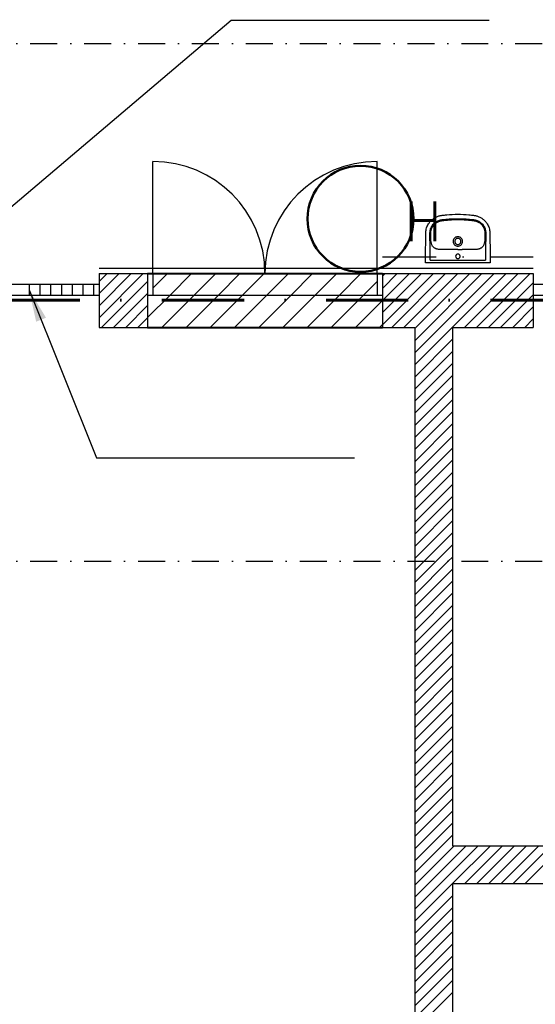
# Model space of a CAD drawing. Header units: millimetres. Extents: x 2886542 to 7567581, y -792623 to 134766.
# Tile 217 of 256: x 4783919 to 4788704, y -357006 to -347867. Entities that reach past the tile are written whole.
import ezdxf

# ---------------------------------------------------------------- set-up
doc = ezdxf.new("R2010")
doc.units = ezdxf.units.MM
doc.linetypes.add('DASHDOT', pattern=[1, 0.5, -0.25, 0, -0.25])
doc.linetypes.add('DASHDOTX2', pattern=[50.8, 25.4, -12.7, 0, -12.7])
doc.layers.add('CKPROSTUPY_NADROVINOU', color=7, linetype='DASHDOT', lineweight=25)
doc.layers.add('IN_NS_TLUSTA', color=1, linetype='Continuous', lineweight=40)
doc.layers.add('IN_NS_VYPLNE OTVORU', color=16, linetype='Continuous')
doc.layers.add('požárničina', color=10, linetype='Continuous')
doc.styles.add('ROMANT', font='romant')
doc.styles.get("Standard").update_dxf_attribs({"font": 'arial.ttf'})
doc.linetypes.add('HRANICE2', pattern='A,6.35,-2.54,[132,ltypeshp.shx,S=2.54,R=0,X=-2.54,Y=0],-2.54,25.4', length=36.83)
doc.dimstyles.new('úhlová', dxfattribs={"dimscale": 0.2, "dimtxt": 2.5, "dimasz": 1.5, "dimexe": 0, "dimexo": 3, "dimgap": 1, "dimtad": 1, "dimdec": 0, "dimzin": 0, "dimdsep": 46, "dimtxsty": 'ROMANT', "dimcen": 5, "dimclrd": 256, "dimclre": 256, "dimclrt": 7, "dimadec": 1, "dimazin": 0, "dimtfac": 1, "dimtdec": 0, "dimtix": 1, "dimtmove": 2, "dimatfit": 3, "dimfxl": 0, "dimtvp": 2, "dimtolj": 1, "dimtzin": 0, "dimarcsym": 0})

msp = doc.modelspace()

# ---------------------------------------------------------------- linework, layer by layer
at = {"color": 0}
for p, q in [((4787729.5, -350099.6), (4787729.5, -349968.7)), ((4787740.3, -349968.7), (4787740.3, -349968.7)), ((4788241.3, -349968.7), (4788241.3, -350099.6)), ((4787821.6, -350000.1), (4787821.6, -350000.1)), ((4788149.2, -350000.1), (4788149.2, -350000.1)), ((4788272.6, -350123.4), (4787698.2, -350123.4)), ((4787729.5, -350099.6), (4788241.3, -350099.6))]:
    msp.add_line(p, q, dxfattribs=at)
for centre, radius, start, end in [((4787940.4, -349916.6), 213.6, 182.2856, 183.99223), ((4784813.1, -350134.8), 2921.3, 3.53367, 3.99223), ((4787836.1, -349921), 100.7, 182.34596, 185.77869), ((4787814.9, -349923.1), 79.3, 185.77869, 201.78509), ((4787802.7, -349928), 66.2, 201.78509, 213.21716), ((4787984.7, -349925.1), 43.2, 180.03382, 192.5663), ((4787986.2, -349925.1), 43.2, 347.42167, 359.97821), ((4788162.9, -349925.3), 72, 327.24647, 337.75128), ((4788160.2, -349924.2), 75, 337.75128, 354.68493), ((4788097.5, -349918.3), 137.9, 354.68493, 357.19041), ((4790424.5, -350086.6), 2186.5, 175.93072, 176.54338), ((4788048.1, -349917.5), 195.9, 355.93072, 357.79145), ((4787964.7, -358578.3), 8579.1, 89.8615, 90.12365), ((4788004, -342293.1), 7706.2, 269.8615, 270.15334)]:
    msp.add_arc(centre, radius, start, end, dxfattribs=at)
for points, degree, knots in [([(4787685.6, -350099.6), (4787685.7, -350073.4), (4787686.1, -350019.9), (4787687, -349951), (4787687.8, -349902.9), (4787688.3, -349874.8), (4787688.6, -349859.7), (4787688.9, -349846.9), (4787689, -349840.2), (4787689.4, -349834.7), (4787690.7, -349818.5), (4787696.9, -349790.1), (4787714.3, -349757.2), (4787735.5, -349732.1), (4787757.4, -349713.5), (4787782.3, -349698.7), (4787804.2, -349690), (4787821.9, -349685.3), (4787833.3, -349683.3), (4787843.3, -349682), (4787851.7, -349681.1), (4787864.9, -349679.6), (4787909.4, -349675.2), (4787951.2, -349673.4), (4787985.4, -349673.4)], 3, [624.329372, 624.329372, 624.329372, 624.329372, 702.954481, 784.872453, 830.951627, 847.339519, 869.099473, 876.286618, 885.594721, 889.203185, 893.06913, 934.29152, 975.506743, 1003.663293, 1032.591568, 1061.523462, 1090.200355, 1103.007356, 1116.545068, 1124.93032, 1133.080278, 1141.824147, 1164.862029, 1267.315864, 1267.315864, 1267.315864, 1267.315864]), ([(4787727, -349925.1), (4787726.9, -349923.1), (4787726.8, -349918.9), (4787726.8, -349913.9), (4787726.8, -349907.2), (4787726.7, -349900.7), (4787726.6, -349888.5), (4787726.6, -349877.9), (4787726.6, -349867.7), (4787726.6, -349861.4), (4787726.6, -349854.6), (4787726.6, -349847.9), (4787726.8, -349841.5), (4787727.1, -349835.1), (4787728.1, -349825.8), (4787730.5, -349813.1), (4787735.9, -349797.2), (4787744.8, -349780.9), (4787756.4, -349765.8), (4787773.9, -349749.2), (4787794.1, -349736.6), (4787813.3, -349729.2), (4787824.2, -349726.1), (4787831.7, -349724.6), (4787838.1, -349723.6), (4787849.6, -349722.1), (4787872.8, -349719.5), (4787919.6, -349715.5), (4787959.4, -349714.1), (4787985.4, -349714.1)], 3, [175.048841, 175.048841, 175.048841, 175.048841, 180.891155, 187.66553, 190.097243, 200.971297, 207.107662, 226.924402, 232.691241, 237.690518, 245.872119, 253.117634, 257.691167, 265.085682, 272.24233, 285.758915, 303.884333, 322.571574, 341.132044, 360.794246, 394.866598, 411.87741, 422.527365, 428.832371, 434.893076, 441.844009, 463.483086, 504.881463, 582.882709, 582.882709, 582.882709, 582.882709]), ([(4787985.4, -349673.4), (4788019.6, -349673.4), (4788061.4, -349675.2), (4788105.9, -349679.6), (4788119.1, -349681.1), (4788127.5, -349682), (4788137.5, -349683.3), (4788148.9, -349685.3), (4788166.6, -349690), (4788188.5, -349698.7), (4788213.4, -349713.5), (4788235.3, -349732.1), (4788256.5, -349757.2), (4788273.9, -349790.1), (4788280.1, -349818.5), (4788281.4, -349834.7), (4788281.8, -349840.2), (4788281.9, -349846.9), (4788282.2, -349859.7), (4788282.5, -349874.8), (4788283, -349902.9), (4788283.8, -349951), (4788284.7, -350019.9), (4788284.9, -350073.4), (4788285.2, -350099.6)], 3, [-642.986491, -642.986491, -642.986491, -642.986491, -540.532657, -517.494775, -508.750906, -500.600948, -492.215696, -478.677984, -465.870983, -437.194089, -408.262196, -379.333921, -351.177371, -309.962147, -268.739757, -264.873812, -261.265349, -251.957246, -244.770101, -223.010147, -206.622255, -160.54308, -78.625109, 0, 0, 0, 0]), ([(4787985.4, -349714.1), (4788011.4, -349714.1), (4788051.2, -349715.5), (4788098, -349719.5), (4788121.2, -349722.1), (4788132.7, -349723.6), (4788139, -349724.6), (4788146.6, -349726.1), (4788157.5, -349729.2), (4788176.7, -349736.6), (4788196.9, -349749.2), (4788214.4, -349765.8), (4788226, -349780.9), (4788234.9, -349797.2), (4788240.3, -349813.1), (4788242.7, -349825.8), (4788243.7, -349835.1), (4788244, -349841.5), (4788244.2, -349847.9), (4788244.2, -349854.6), (4788244.2, -349861.4), (4788244.2, -349867.7), (4788244.2, -349877.9), (4788244.2, -349888.5), (4788244.1, -349900.7), (4788244, -349907.2), (4788244, -349913.9), (4788244, -349918.9), (4788243.9, -349923.1), (4788243.8, -349925.1)], 3, [582.882709, 582.882709, 582.882709, 582.882709, 660.883955, 702.282331, 723.921408, 730.872341, 736.933047, 743.238052, 753.888008, 770.898819, 804.971172, 824.633373, 843.193843, 861.881084, 880.006503, 893.523087, 900.679736, 908.07425, 912.647783, 919.893298, 928.074899, 933.074176, 938.841015, 958.657755, 964.79412, 975.668174, 978.099887, 984.874262, 990.716576, 990.716576, 990.716576, 990.716576]), ([(4787735.5, -349925.1), (4787735.4, -349923.3), (4787735.4, -349920), (4787735.4, -349915), (4787735.4, -349907.1), (4787735.3, -349898.6), (4787735.2, -349888.2), (4787735.2, -349879.3), (4787735.2, -349866.5), (4787735.2, -349854.2), (4787735.2, -349843.1), (4787735.5, -349835.7), (4787736.3, -349827.5), (4787738.5, -349815.7), (4787743.5, -349800.7), (4787752, -349785.1), (4787763, -349771), (4787779.6, -349755.4), (4787796.7, -349744.8), (4787811.5, -349738.7), (4787819.8, -349735.9), (4787826.8, -349734), (4787833.9, -349732.6), (4787839.9, -349731.7), (4787847.5, -349730.8), (4787857, -349729.7), (4787877.5, -349727.5), (4787920.4, -349723.9), (4787959.6, -349722.6), (4787985.4, -349722.6)], 3, [979.515725, 979.515725, 979.515725, 979.515725, 984.998793, 989.193783, 994.506217, 1008.836262, 1014.564091, 1025.67181, 1035.775102, 1052.873813, 1062.576161, 1068.957794, 1075.078432, 1087.407323, 1104.896786, 1122.232394, 1140.496235, 1158.413781, 1190.38659, 1200.50569, 1206.374096, 1216.605643, 1222.213255, 1228.037047, 1234.961214, 1245.092548, 1256.793198, 1296.845648, 1374.248337, 1374.248337, 1374.248337, 1374.248337]), ([(4787985.4, -349722.6), (4788011.2, -349722.6), (4788050.4, -349723.9), (4788093.3, -349727.5), (4788113.8, -349729.7), (4788123.3, -349730.8), (4788130.9, -349731.7), (4788136.9, -349732.6), (4788144, -349734), (4788151, -349735.9), (4788159.3, -349738.7), (4788174.1, -349744.8), (4788191.2, -349755.4), (4788207.8, -349771), (4788218.8, -349785.1), (4788227.3, -349800.7), (4788232.3, -349815.7), (4788234.5, -349827.5), (4788235.3, -349835.7), (4788235.6, -349843.1), (4788235.6, -349854.2), (4788235.6, -349866.5), (4788235.6, -349879.3), (4788235.6, -349888.2), (4788235.5, -349898.6), (4788235.4, -349907.1), (4788235.4, -349915), (4788235.4, -349920), (4788235.4, -349923.3), (4788235.3, -349925.1)], 3, [0, 0, 0, 0, 77.402688, 117.455139, 129.155789, 139.287123, 146.21129, 152.035082, 157.642694, 167.874241, 173.742647, 183.861746, 215.834556, 233.752102, 252.015943, 269.351551, 286.841014, 299.169905, 305.290543, 311.672176, 321.374524, 338.473235, 348.576526, 359.684246, 365.412075, 379.74212, 385.054554, 389.249544, 394.732611, 394.732611, 394.732611, 394.732611]), ([(4787985.4, -349881.6), (4787979.6, -349881.6), (4787970.9, -349883.3), (4787960.7, -349888.8), (4787951.8, -349896.1), (4787945.3, -349905.7), (4787942, -349916.6), (4787941.4, -349922.2), (4787941.4, -349925.1)], 3, [-68.665418, -68.665418, -68.665418, -68.665418, -51.296816, -42.590342, -34.181869, -16.861064, -8.510528, 0, 0, 0, 0]), ([(4787985.4, -349896.8), (4787983.5, -349896.8), (4787979.7, -349897.2), (4787974.3, -349898.8), (4787969.4, -349901.4), (4787965.1, -349904.9), (4787961.5, -349909.2), (4787957.9, -349915.7), (4787956.8, -349921.4), (4787956.8, -349925.1)], 3, [0, 0, 0, 0, 5.771404, 11.358994, 16.760694, 22.424371, 27.849839, 33.48032, 44.736035, 44.736035, 44.736035, 44.736035]), ([(4788029.4, -349925.1), (4788029.4, -349922.2), (4788028.8, -349916.6), (4788025.5, -349905.7), (4788019, -349896.1), (4788010.1, -349888.8), (4787999.9, -349883.3), (4787991.2, -349881.6), (4787985.4, -349881.6)], 3, [137.337116, 137.337116, 137.337116, 137.337116, 145.847644, 154.19818, 171.518985, 179.927458, 188.633932, 206.002534, 206.002534, 206.002534, 206.002534]), ([(4788014, -349925.1), (4788014, -349921.4), (4788012.9, -349915.7), (4788009.3, -349909.2), (4788005.7, -349904.9), (4788001.4, -349901.4), (4787996.5, -349898.8), (4787991.1, -349897.2), (4787987.3, -349896.8), (4787985.4, -349896.8)], 3, [134.075503, 134.075503, 134.075503, 134.075503, 145.331218, 150.961699, 156.387167, 162.050844, 167.452544, 173.040134, 178.811538, 178.811538, 178.811538, 178.811538]), ([(4787821.6, -350000.1), (4787819, -350000), (4787813.9, -349999.7), (4787805.2, -349998.9), (4787796.1, -349997.7), (4787786.7, -349995.4), (4787777.8, -349991.7), (4787769.1, -349986.6), (4787760.7, -349980.2), (4787753.3, -349972.7), (4787749.2, -349967.1), (4787747.3, -349964.3)], 3, [850.913163, 850.913163, 850.913163, 850.913163, 858.963388, 866.231581, 877.085686, 886.260054, 895.260314, 905.875022, 916.564351, 927.072225, 937.310546, 937.310546, 937.310546, 937.310546]), ([(4787942.5, -349934.5), (4787943.5, -349939.2), (4787947.3, -349948.4), (4787957.3, -349959.6), (4787968.3, -349965.7), (4787977.9, -349968.1), (4787982.9, -349968.6), (4787985.4, -349968.6)], 3, [9.459226, 9.459226, 9.459226, 9.459226, 24.117237, 38.862114, 53.669389, 61.303478, 68.668558, 68.668558, 68.668558, 68.668558]), ([(4787956.8, -349925.1), (4787956.8, -349927), (4787957.2, -349930.7), (4787958.8, -349936.1), (4787961.5, -349941), (4787965.1, -349945.2), (4787969.4, -349948.7), (4787976, -349952.3), (4787981.6, -349953.4), (4787985.4, -349953.4)], 3, [44.736035, 44.736035, 44.736035, 44.736035, 50.403646, 55.91951, 61.571197, 67.020032, 72.442686, 78.078755, 89.405769, 89.405769, 89.405769, 89.405769]), ([(4787985.4, -349953.4), (4787989.2, -349953.4), (4787994.8, -349952.3), (4788001.4, -349948.7), (4788005.7, -349945.2), (4788009.3, -349941), (4788012, -349936.1), (4788013.6, -349930.7), (4788014, -349927), (4788014, -349925.1)], 3, [89.405769, 89.405769, 89.405769, 89.405769, 100.732783, 106.368852, 111.791506, 117.240341, 122.892028, 128.407892, 134.075503, 134.075503, 134.075503, 134.075503]), ([(4787985.4, -349968.6), (4787987.9, -349968.6), (4787992.9, -349968.1), (4788002.5, -349965.7), (4788013.5, -349959.6), (4788023.5, -349948.4), (4788027.3, -349939.2), (4788028.3, -349934.5)], 3, [68.668558, 68.668558, 68.668558, 68.668558, 76.033638, 83.667727, 98.475003, 113.219879, 127.877891, 127.877891, 127.877891, 127.877891]), ([(4788223.5, -349964.3), (4788221.7, -349967.1), (4788217.5, -349972.7), (4788210.1, -349980.2), (4788201.7, -349986.6), (4788193, -349991.7), (4788184.1, -349995.4), (4788174.7, -349997.7), (4788165.6, -349998.9), (4788156.9, -349999.7), (4788151.8, -350000), (4788149.2, -350000.1)], 3, [436.937791, 436.937791, 436.937791, 436.937791, 447.176112, 457.683986, 468.373315, 478.988023, 487.988283, 497.162651, 508.016755, 515.284948, 523.335174, 523.335174, 523.335174, 523.335174]), ([(4787946.1, -349999.3), (4787933.7, -349999.3), (4787917, -349999.4), (4787891, -349999.9), (4787872.5, -350000.5), (4787852.8, -350000.8), (4787839.8, -350000.8), (4787829.2, -350000.5), (4787824, -350000.3), (4787821.6, -350000.1)], 3, [726.376125, 726.376125, 726.376125, 726.376125, 763.622224, 776.430836, 804.676477, 819.055623, 835.490807, 843.719456, 850.904433, 850.904433, 850.904433, 850.904433]), ([(4787985.4, -350043.2), (4787982.7, -350043.2), (4787977.4, -350044.2), (4787970.5, -350048.7), (4787965.9, -350055.5), (4787964.3, -350063.5), (4787965.9, -350071.5), (4787970.5, -350078.2), (4787977.3, -350082.7), (4787982.7, -350083.8), (4787985.4, -350083.8)], 3, [0, 0, 0, 0, 8.041153, 16.003729, 24.145465, 32.059, 40.064065, 48.100306, 56.065262, 64.20975, 64.20975, 64.20975, 64.20975]), ([(4787985.4, -350083.8), (4787988.1, -350083.8), (4787993.5, -350082.7), (4788000.3, -350078.2), (4788004.9, -350071.5), (4788006.5, -350063.5), (4788004.9, -350055.5), (4788000.3, -350048.7), (4787993.4, -350044.2), (4787988.1, -350043.2), (4787985.4, -350043.2)], 3, [64.20975, 64.20975, 64.20975, 64.20975, 72.354238, 80.319194, 88.355435, 96.3605, 104.274035, 112.415771, 120.378347, 128.4195, 128.4195, 128.4195, 128.4195]), ([(4788149.2, -350000.1), (4788146.8, -350000.3), (4788141.6, -350000.5), (4788131, -350000.8), (4788118, -350000.8), (4788098.3, -350000.5), (4788079.8, -349999.9), (4788053.8, -349999.4), (4788037.1, -349999.2), (4788024.7, -349999.3)], 3, [523.343903, 523.343903, 523.343903, 523.343903, 530.528881, 538.757529, 555.192714, 569.57186, 597.8175, 610.626113, 647.872212, 647.872212, 647.872212, 647.872212]), ([(4787685.5, -350123.4), (4787685.4, -350123.4), (4787685.5, -350108), (4787685.6, -350099.6)], 1, [600.373143, 600.373143, 600.51024, 615.933195, 624.329372, 624.329372]), ([(4788285.2, -350099.6), (4788285.3, -350108), (4788285.4, -350123.4), (4788285.3, -350123.4)], 1, [0, 0, 8.396177, 23.819133, 23.95623, 23.95623])]:
    msp.add_open_spline(points, degree=degree, knots=knots, dxfattribs=at)
for points, degree in [([(4787729.5, -349968.7), (4787729.5, -349967.7), (4787729.4, -349965.9), (4787729.3, -349963.1), (4787729.2, -349960.3), (4787729, -349957.5), (4787728.9, -349955.7), (4787728.8, -349954.8)], 3), ([(4788242, -349954.8), (4788241.9, -349955.7), (4788241.8, -349957.5), (4788241.6, -349960.3), (4788241.5, -349963.1), (4788241.4, -349965.9), (4788241.3, -349967.7), (4788241.3, -349968.7)], 3), ([(4787698.2, -350123.4), (4787694.8, -350123.4), (4787691.4, -350123.4), (4787684.8, -350123.4), (4787685.1, -350123.4), (4787685.5, -350123.4)], 5), ([(4788285.3, -350123.4), (4788285.7, -350123.4), (4788286, -350123.4), (4788279.4, -350123.4), (4788276, -350123.4), (4788272.6, -350123.4)], 5)]:
    msp.add_open_spline(points, degree=degree, dxfattribs=at)
at = {"layer": 'CKPROSTUPY_NADROVINOU', "color": 0, "ltscale": 500}
for p, q in [((4743509.4, -348088.4), (4807982.6, -348088.4)), ((4743509.4, -352893.4), (4807982.6, -352893.4))]:
    msp.add_line(p, q, dxfattribs=at)
at = {"layer": 'IN_NS_TLUSTA', "color": 0}
for p, q in [((4785105.4, -350223.4), (4787285.4, -350223.4)), ((4785105.4, -350723.4), (4787285.4, -350723.4))]:
    msp.add_line(p, q, dxfattribs=at)
at = {"layer": 'IN_NS_VYPLNE OTVORU', "color": 0}
for p, q in [((4785155.4, -350223.4), (4785155.4, -349183.4)), ((4787235.4, -350223.4), (4787235.4, -349183.4)), ((4784655.4, -350223.4), (4784655.4, -350723.4)), ((4784655.4, -350223.4), (4785105.4, -350223.4)), ((4784655.4, -350297.1), (4784729.2, -350223.4)), ((4784655.4, -350409.4), (4784841.4, -350223.4)), ((4784655.4, -350521.6), (4784953.7, -350223.4)), ((4784655.4, -350633.9), (4785065.9, -350223.4)), ((4785105.4, -350223.4), (4785105.4, -350723.4)), ((4785105.4, -350223.4), (4787285.4, -350223.4)), ((4785155.4, -350223.4), (4785155.4, -350423.4)), ((4787235.4, -350223.4), (4787235.4, -350423.4)), ((4787285.4, -350223.4), (4787285.4, -350723.4)), ((4787285.4, -350223.4), (4788685.4, -350223.4)), ((4787285.4, -350249), (4787311, -350223.4)), ((4787285.4, -350361.2), (4787423.2, -350223.4)), ((4787285.4, -350473.5), (4787535.5, -350223.4)), ((4787285.4, -350585.7), (4787647.7, -350223.4)), ((4787285.4, -350698), (4787760, -350223.4)), ((4787372.2, -350723.4), (4787872.2, -350223.4)), ((4787484.5, -350723.4), (4787984.5, -350223.4)), ((4787585.4, -350734.7), (4788096.7, -350223.4)), ((4787585.4, -350847), (4788209, -350223.4)), ((4787585.4, -350959.2), (4788321.3, -350223.4)), ((4787585.4, -351071.5), (4788433.5, -350223.4)), ((4788045.8, -350723.4), (4788545.8, -350223.4)), ((4788158, -350723.4), (4788658, -350223.4)), ((4788685.4, -350223.4), (4788685.4, -350723.4)), ((4783555.4, -350323.4), (4784655.4, -350323.4)), ((4784005.4, -350323.4), (4784005.4, -350423.4)), ((4784105.4, -350323.4), (4784105.4, -350423.4)), ((4784205.4, -350323.4), (4784205.4, -350423.4)), ((4784305.4, -350323.4), (4784305.4, -350423.4)), ((4784405.4, -350323.4), (4784405.4, -350423.4)), ((4784505.4, -350323.4), (4784505.4, -350423.4)), ((4784605.4, -350323.4), (4784605.4, -350423.4)), ((4784678.2, -350723.4), (4785105.4, -350296.1)), ((4788270.3, -350723.4), (4788685.4, -350308.2)), ((4788685.4, -350323.4), (4790135.4, -350323.4)), ((4788685.4, -350323.4), (4788685.4, -350423.4)), ((4783555.4, -350423.4), (4784655.4, -350423.4)), ((4784790.4, -350723.4), (4785105.4, -350408.4)), ((4785105.4, -350423.4), (4787285.4, -350423.4)), ((4788382.5, -350723.4), (4788685.4, -350420.5)), ((4788685.4, -350423.4), (4790135.4, -350423.4)), ((4784902.7, -350723.4), (4785105.4, -350520.6)), ((4788494.8, -350723.4), (4788685.4, -350532.7)), ((4785014.9, -350723.4), (4785105.4, -350632.9)), ((4788607, -350723.4), (4788685.4, -350645)), ((4784655.4, -350723.4), (4785105.4, -350723.4)), ((4787285.4, -350723.4), (4787585.4, -350723.4)), ((4787585.4, -350723.4), (4787585.4, -358423.4)), ((4787935.4, -350723.4), (4788685.4, -350723.4)), ((4787935.4, -350723.4), (4787935.4, -355533.4)), ((4787585.4, -351183.7), (4787935.4, -350833.7)), ((4787585.4, -351296), (4787935.4, -350946)), ((4787585.4, -351408.2), (4787935.4, -351058.2)), ((4787585.4, -351520.5), (4787935.4, -351170.5)), ((4787585.4, -351632.7), (4787935.4, -351282.7)), ((4787585.4, -351745), (4787935.4, -351395)), ((4787585.4, -351857.3), (4787935.4, -351507.3)), ((4787585.4, -351969.5), (4787935.4, -351619.5)), ((4787585.4, -352081.8), (4787935.4, -351731.8)), ((4787585.4, -352194), (4787935.4, -351844)), ((4787585.4, -352306.3), (4787935.4, -351956.3)), ((4787585.4, -352418.5), (4787935.4, -352068.5)), ((4787585.4, -352530.8), (4787935.4, -352180.8)), ((4787585.4, -352643), (4787935.4, -352293)), ((4787585.4, -352755.3), (4787935.4, -352405.3)), ((4787585.4, -352867.5), (4787935.4, -352517.5)), ((4787671.8, -352893.4), (4787935.4, -352629.8)), ((4787784.1, -352893.4), (4787935.4, -352742)), ((4787585.4, -352979.8), (4787671.8, -352893.4)), ((4787585.4, -353092), (4787784.1, -352893.4)), ((4787585.4, -353204.3), (4787896.3, -352893.4)), ((4787896.3, -352893.4), (4787935.4, -352854.3)), ((4787585.4, -353316.5), (4787935.4, -352966.5)), ((4787585.4, -353428.8), (4787935.4, -353078.8)), ((4787585.4, -353541.1), (4787935.4, -353191.1)), ((4787585.4, -353653.3), (4787935.4, -353303.3)), ((4787585.4, -353765.6), (4787935.4, -353415.6)), ((4787585.4, -353877.8), (4787935.4, -353527.8)), ((4787585.4, -353990.1), (4787935.4, -353640.1)), ((4787585.4, -354102.3), (4787935.4, -353752.3)), ((4787585.4, -354214.6), (4787935.4, -353864.6)), ((4787585.4, -354326.8), (4787935.4, -353976.8)), ((4787585.4, -354439.1), (4787935.4, -354089.1)), ((4787585.4, -354551.3), (4787935.4, -354201.3)), ((4787585.4, -354663.6), (4787935.4, -354313.6)), ((4787585.4, -354775.8), (4787935.4, -354425.8)), ((4787585.4, -354888.1), (4787935.4, -354538.1)), ((4787585.4, -355000.3), (4787935.4, -354650.3)), ((4787585.4, -355112.6), (4787935.4, -354762.6)), ((4787585.4, -355224.9), (4787935.4, -354874.9)), ((4787585.4, -355337.1), (4787935.4, -354987.1)), ((4787585.4, -355449.4), (4787935.4, -355099.4)), ((4787585.4, -355561.6), (4787935.4, -355211.6)), ((4787585.4, -355673.9), (4787935.4, -355323.9)), ((4787585.4, -355786.1), (4787935.4, -355436.1)), ((4787585.4, -355898.4), (4787950.4, -355533.4)), ((4787585.4, -356010.6), (4788062.6, -355533.4)), ((4787585.4, -356122.9), (4788174.9, -355533.4)), ((4787935.4, -355533.4), (4790895.4, -355533.4)), ((4787937.2, -355883.4), (4788287.2, -355533.4)), ((4788049.4, -355883.4), (4788399.4, -355533.4)), ((4788161.7, -355883.4), (4788511.7, -355533.4)), ((4788273.9, -355883.4), (4788623.9, -355533.4)), ((4788386.2, -355883.4), (4788736.2, -355533.4)), ((4788498.4, -355883.4), (4788848.4, -355533.4)), ((4788610.7, -355883.4), (4788960.7, -355533.4)), ((4787585.4, -356235.1), (4787935.4, -355885.1)), ((4787935.4, -355883.4), (4794370.4, -355883.4)), ((4787935.4, -355883.4), (4787935.4, -358423.4)), ((4787585.4, -356347.4), (4787935.4, -355997.4)), ((4787585.4, -356459.6), (4787935.4, -356109.6)), ((4787585.4, -356571.9), (4787935.4, -356221.9)), ((4787585.4, -356684.1), (4787935.4, -356334.1)), ((4787585.4, -356796.4), (4787935.4, -356446.4)), ((4787585.4, -356908.7), (4787935.4, -356558.7)), ((4787585.4, -357020.9), (4787935.4, -356670.9)), ((4787585.4, -357133.2), (4787935.4, -356783.2)), ((4787585.4, -357245.4), (4787935.4, -356895.4))]:
    msp.add_line(p, q, dxfattribs=at)
at = {"layer": 'IN_NS_VYPLNE OTVORU', "color": 0, "linetype": 'DASHDOT', "ltscale": 1000}
msp.add_line((4787285.4, -350067), (4788685.6, -350067), dxfattribs=at)
at = {"layer": 'IN_NS_VYPLNE OTVORU', "color": 0, "linetype": 'HRANICE2', "ltscale": 15}
msp.add_line((4784655.4, -350173.4), (4788685.6, -350173.4), dxfattribs=at)
at = {"layer": 'IN_NS_VYPLNE OTVORU', "color": 0, "lineweight": 30}
for p, q in [((4785155.4, -350357.8), (4785289.9, -350223.4)), ((4785314.4, -350423.4), (4785514.4, -350223.4)), ((4785538.9, -350423.4), (4785738.9, -350223.4)), ((4785763.4, -350423.4), (4785963.4, -350223.4)), ((4785987.9, -350423.4), (4786187.9, -350223.4)), ((4786212.4, -350423.4), (4786412.4, -350223.4)), ((4786436.9, -350423.4), (4786636.9, -350223.4)), ((4786661.4, -350423.4), (4786861.4, -350223.4)), ((4786885.9, -350423.4), (4787085.9, -350223.4)), ((4787110.4, -350423.4), (4787235.4, -350298.4)), ((4785105.4, -350632.3), (4785314.4, -350423.4)), ((4785238.9, -350723.4), (4785538.9, -350423.4)), ((4785463.4, -350723.4), (4785763.4, -350423.4)), ((4785687.9, -350723.4), (4785987.9, -350423.4)), ((4785912.4, -350723.4), (4786212.4, -350423.4)), ((4786136.9, -350723.4), (4786436.9, -350423.4)), ((4786361.4, -350723.4), (4786661.4, -350423.4)), ((4786585.9, -350723.4), (4786885.9, -350423.4)), ((4786810.4, -350723.4), (4787110.4, -350423.4)), ((4787034.9, -350723.4), (4787285.4, -350472.9)), ((4787259.4, -350723.4), (4787285.4, -350697.4))]:
    msp.add_line(p, q, dxfattribs=at)
at = {"layer": 'IN_NS_VYPLNE OTVORU', "color": 0}
for centre, start, end in [((4785155.4, -350223.4), 0, 90), ((4787235.4, -350223.4), 90, 180)]:
    msp.add_arc(centre, 1040, start, end, dxfattribs=at)
at = {"layer": 'požárničina', "linetype": 'DASHDOTX2', "lineweight": 60, "ltscale": 30}
msp.add_line((4799717.9, -350469), (4774766.2, -350469), dxfattribs=at)
at = {"layer": 'požárničina', "lineweight": 50, "ltscale": 50, "extrusion": (0, 0, -1)}
msp.add_circle((-4787082.4, -349715), 492, dxfattribs=at)

# ---------------------------------------------------------------- texts
at = {"layer": 'požárničina', "lineweight": 50, "insert": (4785902.8, -349555.6), "char_height": 367.408, "width": 2378.965, "attachment_point": 1}
msp.add_mtext('{\\Ftxt,bigfont|c238;\\W4.8403; \\W1;H}', dxfattribs=at)

# ---------------------------------------------------------------- leaders
at = {"layer": 'požárničina'}
for points in [[(4783481.6, -347956.7), (4785931.7, -346543.1), (4788324.9, -346543.1)], [(4783104.4, -350226.7), (4785881.7, -347873), (4788275, -347873)], [(4784005.4, -350373.4), (4784633.1, -351932.6), (4787026.3, -351932.6)]]:
    msp.add_leader(points, dimstyle='úhlová', override={"dimasz": 1500, "dimgap": 1, "dimtad": 0}, dxfattribs=at)

doc.saveas('drawing.dxf')
